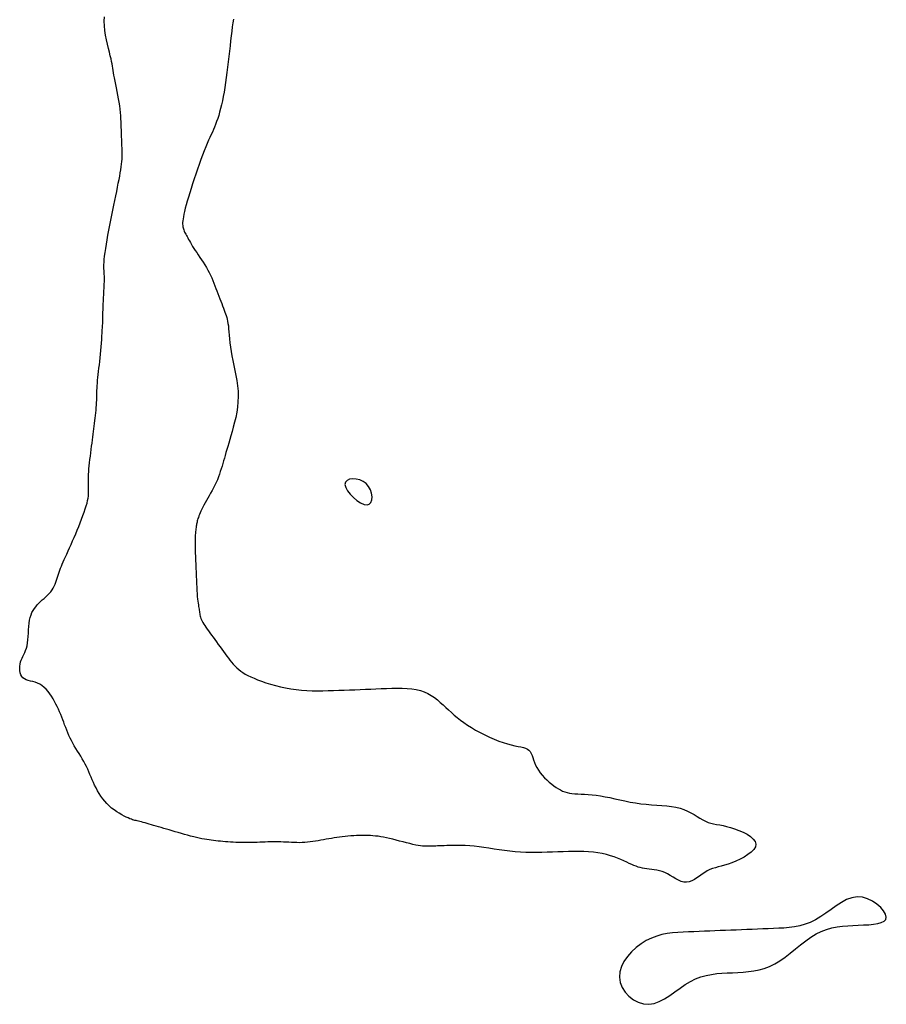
# Model space of a CAD drawing. Header units: millimetres. Extents: x 32690613 to 32693367, y 5343692 to 5344708.
# Tile 142 of 256: x 32692329 to 32692349, y 5344165 to 5344188. Entities that reach past the tile are written whole.
import ezdxf

# ---------------------------------------------------------------- set-up
doc = ezdxf.new("R2010")
doc.units = ezdxf.units.MM
doc.header["$LTSCALE"] = 20
doc.layers.add('02-DGM_HL_493.50', color=112, linetype='Continuous')

msp = doc.modelspace()

# ---------------------------------------------------------------- linework, layer by layer
at = {"layer": '02-DGM_HL_493.50', "elevation": 493.5, "flags": 128}
msp.add_lwpolyline([(32692333.788, 5344188.399), (32692333.776, 5344188.314), (32692333.763, 5344188.22), (32692333.75, 5344188.117), (32692333.737, 5344188.006), (32692333.723, 5344187.889), (32692333.71, 5344187.768), (32692333.696, 5344187.644), (32692333.682, 5344187.519), (32692333.667, 5344187.393), (32692333.652, 5344187.269), (32692333.636, 5344187.145), (32692333.62, 5344187.024), (32692333.603, 5344186.906), (32692333.586, 5344186.791), (32692333.568, 5344186.681), (32692333.549, 5344186.576), (32692333.529, 5344186.476), (32692333.508, 5344186.382), (32692333.487, 5344186.293), (32692333.464, 5344186.21), (32692333.442, 5344186.131), (32692333.418, 5344186.057), (32692333.394, 5344185.988), (32692333.37, 5344185.922), (32692333.345, 5344185.86), (32692333.319, 5344185.801), (32692333.293, 5344185.741), (32692333.265, 5344185.681), (32692333.237, 5344185.617), (32692333.206, 5344185.549), (32692333.174, 5344185.475), (32692333.139, 5344185.392), (32692333.102, 5344185.3), (32692333.064, 5344185.2), (32692333.024, 5344185.093), (32692332.983, 5344184.982), (32692332.943, 5344184.868), (32692332.903, 5344184.752), (32692332.864, 5344184.638), (32692332.827, 5344184.525), (32692332.792, 5344184.416), (32692332.759, 5344184.312), (32692332.728, 5344184.212), (32692332.701, 5344184.119), (32692332.676, 5344184.031), (32692332.655, 5344183.949), (32692332.636, 5344183.875), (32692332.621, 5344183.808), (32692332.61, 5344183.749), (32692332.602, 5344183.697), (32692332.597, 5344183.651), (32692332.594, 5344183.611), (32692332.594, 5344183.575), (32692332.596, 5344183.543), (32692332.6, 5344183.514), (32692332.606, 5344183.488), (32692332.613, 5344183.463), (32692332.621, 5344183.438), (32692332.63, 5344183.414), (32692332.641, 5344183.39), (32692332.653, 5344183.365), (32692332.666, 5344183.34), (32692332.681, 5344183.312), (32692332.697, 5344183.283), (32692332.715, 5344183.251), (32692332.734, 5344183.216), (32692332.755, 5344183.18), (32692332.778, 5344183.14), (32692332.802, 5344183.098), (32692332.829, 5344183.053), (32692332.859, 5344183.006), (32692332.891, 5344182.957), (32692332.925, 5344182.905), (32692332.962, 5344182.851), (32692333, 5344182.794), (32692333.038, 5344182.737), (32692333.077, 5344182.678), (32692333.115, 5344182.618), (32692333.152, 5344182.557), (32692333.187, 5344182.496), (32692333.219, 5344182.434), (32692333.249, 5344182.373), (32692333.278, 5344182.312), (32692333.304, 5344182.25), (32692333.329, 5344182.189), (32692333.354, 5344182.127), (32692333.377, 5344182.065), (32692333.401, 5344182.004), (32692333.424, 5344181.942), (32692333.447, 5344181.881), (32692333.47, 5344181.821), (32692333.492, 5344181.762), (32692333.513, 5344181.706), (32692333.534, 5344181.651), (32692333.553, 5344181.6), (32692333.571, 5344181.552), (32692333.588, 5344181.507), (32692333.603, 5344181.465), (32692333.617, 5344181.424), (32692333.63, 5344181.382), (32692333.641, 5344181.338), (32692333.652, 5344181.291), (32692333.661, 5344181.239), (32692333.669, 5344181.18), (32692333.676, 5344181.114), (32692333.683, 5344181.041), (32692333.69, 5344180.96), (32692333.698, 5344180.874), (32692333.708, 5344180.781), (32692333.72, 5344180.684), (32692333.734, 5344180.581), (32692333.752, 5344180.475), (32692333.774, 5344180.364), (32692333.798, 5344180.25), (32692333.823, 5344180.134), (32692333.847, 5344180.014), (32692333.868, 5344179.893), (32692333.885, 5344179.77), (32692333.897, 5344179.646), (32692333.901, 5344179.521), (32692333.896, 5344179.396), (32692333.884, 5344179.272), (32692333.865, 5344179.149), (32692333.842, 5344179.029), (32692333.815, 5344178.913), (32692333.786, 5344178.802), (32692333.757, 5344178.696), (32692333.728, 5344178.597), (32692333.702, 5344178.506), (32692333.677, 5344178.422), (32692333.655, 5344178.344), (32692333.633, 5344178.27), (32692333.613, 5344178.201), (32692333.594, 5344178.135), (32692333.575, 5344178.07), (32692333.557, 5344178.007), (32692333.538, 5344177.944), (32692333.52, 5344177.88), (32692333.5, 5344177.817), (32692333.48, 5344177.754), (32692333.458, 5344177.69), (32692333.435, 5344177.627), (32692333.41, 5344177.563), (32692333.382, 5344177.5), (32692333.352, 5344177.436), (32692333.32, 5344177.372), (32692333.287, 5344177.31), (32692333.253, 5344177.248), (32692333.219, 5344177.187), (32692333.185, 5344177.128), (32692333.153, 5344177.071), (32692333.123, 5344177.017), (32692333.095, 5344176.965), (32692333.069, 5344176.916), (32692333.046, 5344176.869), (32692333.025, 5344176.825), (32692333.007, 5344176.784), (32692332.99, 5344176.746), (32692332.976, 5344176.71), (32692332.964, 5344176.677), (32692332.953, 5344176.647), (32692332.945, 5344176.618), (32692332.938, 5344176.592), (32692332.932, 5344176.566), (32692332.926, 5344176.542), (32692332.922, 5344176.517), (32692332.918, 5344176.492), (32692332.914, 5344176.467), (32692332.909, 5344176.44), (32692332.905, 5344176.41), (32692332.901, 5344176.378), (32692332.897, 5344176.343), (32692332.893, 5344176.302), (32692332.891, 5344176.257), (32692332.888, 5344176.205), (32692332.887, 5344176.146), (32692332.887, 5344176.08), (32692332.888, 5344176.006), (32692332.889, 5344175.928), (32692332.892, 5344175.844), (32692332.895, 5344175.756), (32692332.898, 5344175.665), (32692332.901, 5344175.573), (32692332.905, 5344175.479), (32692332.909, 5344175.386), (32692332.912, 5344175.293), (32692332.916, 5344175.203), (32692332.92, 5344175.115), (32692332.924, 5344175.031), (32692332.929, 5344174.953), (32692332.934, 5344174.88), (32692332.939, 5344174.814), (32692332.945, 5344174.755), (32692332.951, 5344174.703), (32692332.957, 5344174.658), (32692332.964, 5344174.618), (32692332.97, 5344174.581), (32692332.975, 5344174.549), (32692332.981, 5344174.519), (32692332.985, 5344174.49), (32692332.989, 5344174.462), (32692332.993, 5344174.435), (32692332.997, 5344174.408), (32692333.001, 5344174.381), (32692333.007, 5344174.354), (32692333.014, 5344174.326), (32692333.024, 5344174.297), (32692333.036, 5344174.267), (32692333.051, 5344174.235), (32692333.069, 5344174.202), (32692333.091, 5344174.167), (32692333.115, 5344174.13), (32692333.142, 5344174.091), (32692333.171, 5344174.049), (32692333.203, 5344174.005), (32692333.237, 5344173.958), (32692333.273, 5344173.908), (32692333.311, 5344173.855), (32692333.351, 5344173.801), (32692333.391, 5344173.745), (32692333.432, 5344173.688), (32692333.473, 5344173.632), (32692333.514, 5344173.575), (32692333.554, 5344173.52), (32692333.593, 5344173.466), (32692333.632, 5344173.414), (32692333.67, 5344173.363), (32692333.708, 5344173.314), (32692333.747, 5344173.267), (32692333.786, 5344173.222), (32692333.827, 5344173.179), (32692333.869, 5344173.137), (32692333.914, 5344173.099), (32692333.961, 5344173.061), (32692334.012, 5344173.026), (32692334.068, 5344172.991), (32692334.13, 5344172.957), (32692334.198, 5344172.924), (32692334.274, 5344172.89), (32692334.358, 5344172.856), (32692334.452, 5344172.822), (32692334.553, 5344172.788), (32692334.662, 5344172.754), (32692334.777, 5344172.723), (32692334.896, 5344172.693), (32692335.018, 5344172.666), (32692335.143, 5344172.643), (32692335.268, 5344172.625), (32692335.394, 5344172.612), (32692335.519, 5344172.603), (32692335.645, 5344172.598), (32692335.77, 5344172.596), (32692335.895, 5344172.597), (32692336.02, 5344172.6), (32692336.145, 5344172.604), (32692336.27, 5344172.609), (32692336.394, 5344172.613), (32692336.519, 5344172.618), (32692336.644, 5344172.623), (32692336.769, 5344172.628), (32692336.894, 5344172.633), (32692337.019, 5344172.638), (32692337.144, 5344172.643), (32692337.269, 5344172.648), (32692337.394, 5344172.652), (32692337.517, 5344172.656), (32692337.639, 5344172.658), (32692337.758, 5344172.656), (32692337.874, 5344172.651), (32692337.985, 5344172.64), (32692338.09, 5344172.624), (32692338.188, 5344172.6), (32692338.279, 5344172.569), (32692338.364, 5344172.53), (32692338.443, 5344172.486), (32692338.518, 5344172.436), (32692338.588, 5344172.382), (32692338.656, 5344172.325), (32692338.722, 5344172.266), (32692338.787, 5344172.207), (32692338.852, 5344172.147), (32692338.918, 5344172.087), (32692338.986, 5344172.027), (32692339.057, 5344171.967), (32692339.132, 5344171.907), (32692339.212, 5344171.848), (32692339.297, 5344171.789), (32692339.39, 5344171.73), (32692339.489, 5344171.671), (32692339.595, 5344171.614), (32692339.704, 5344171.559), (32692339.815, 5344171.507), (32692339.926, 5344171.458), (32692340.035, 5344171.415), (32692340.14, 5344171.377), (32692340.239, 5344171.346), (32692340.329, 5344171.322), (32692340.412, 5344171.303), (32692340.487, 5344171.288), (32692340.554, 5344171.275), (32692340.613, 5344171.261), (32692340.665, 5344171.245), (32692340.708, 5344171.225), (32692340.745, 5344171.199), (32692340.774, 5344171.165), (32692340.797, 5344171.124), (32692340.817, 5344171.077), (32692340.835, 5344171.025), (32692340.853, 5344170.969), (32692340.873, 5344170.911), (32692340.897, 5344170.85), (32692340.928, 5344170.789), (32692340.965, 5344170.728), (32692341.009, 5344170.668), (32692341.058, 5344170.609), (32692341.11, 5344170.553), (32692341.166, 5344170.499), (32692341.222, 5344170.449), (32692341.279, 5344170.402), (32692341.333, 5344170.36), (32692341.386, 5344170.323), (32692341.437, 5344170.291), (32692341.486, 5344170.263), (32692341.536, 5344170.239), (32692341.587, 5344170.22), (32692341.641, 5344170.204), (32692341.697, 5344170.192), (32692341.757, 5344170.182), (32692341.823, 5344170.175), (32692341.893, 5344170.17), (32692341.969, 5344170.166), (32692342.05, 5344170.162), (32692342.136, 5344170.157), (32692342.228, 5344170.15), (32692342.325, 5344170.139), (32692342.427, 5344170.125), (32692342.534, 5344170.106), (32692342.646, 5344170.083), (32692342.763, 5344170.058), (32692342.882, 5344170.031), (32692343.004, 5344170.005), (32692343.128, 5344169.98), (32692343.254, 5344169.958), (32692343.379, 5344169.94), (32692343.505, 5344169.926), (32692343.629, 5344169.916), (32692343.751, 5344169.908), (32692343.871, 5344169.9), (32692343.986, 5344169.89), (32692344.097, 5344169.878), (32692344.202, 5344169.86), (32692344.301, 5344169.837), (32692344.392, 5344169.805), (32692344.477, 5344169.768), (32692344.556, 5344169.726), (32692344.63, 5344169.683), (32692344.7, 5344169.639), (32692344.767, 5344169.597), (32692344.833, 5344169.559), (32692344.897, 5344169.526), (32692344.96, 5344169.501), (32692345.025, 5344169.482), (32692345.091, 5344169.467), (32692345.16, 5344169.453), (32692345.233, 5344169.44), (32692345.311, 5344169.425), (32692345.395, 5344169.407), (32692345.486, 5344169.383), (32692345.584, 5344169.351), (32692345.685, 5344169.314), (32692345.785, 5344169.27), (32692345.878, 5344169.221), (32692345.959, 5344169.167), (32692346.024, 5344169.11), (32692346.068, 5344169.051), (32692346.085, 5344168.989), (32692346.073, 5344168.926), (32692346.034, 5344168.863), (32692345.974, 5344168.801), (32692345.897, 5344168.742), (32692345.808, 5344168.686), (32692345.712, 5344168.634), (32692345.614, 5344168.589), (32692345.518, 5344168.55), (32692345.43, 5344168.519), (32692345.347, 5344168.494), (32692345.271, 5344168.473), (32692345.199, 5344168.454), (32692345.131, 5344168.435), (32692345.066, 5344168.415), (32692345.004, 5344168.391), (32692344.942, 5344168.361), (32692344.881, 5344168.324), (32692344.82, 5344168.282), (32692344.759, 5344168.238), (32692344.698, 5344168.195), (32692344.637, 5344168.156), (32692344.576, 5344168.123), (32692344.514, 5344168.101), (32692344.452, 5344168.091), (32692344.389, 5344168.096), (32692344.326, 5344168.114), (32692344.263, 5344168.141), (32692344.199, 5344168.175), (32692344.135, 5344168.213), (32692344.071, 5344168.252), (32692344.007, 5344168.289), (32692343.943, 5344168.322), (32692343.879, 5344168.347), (32692343.816, 5344168.365), (32692343.754, 5344168.379), (32692343.693, 5344168.388), (32692343.634, 5344168.395), (32692343.576, 5344168.401), (32692343.52, 5344168.407), (32692343.467, 5344168.414), (32692343.415, 5344168.424), (32692343.365, 5344168.436), (32692343.316, 5344168.451), (32692343.266, 5344168.469), (32692343.215, 5344168.489), (32692343.162, 5344168.512), (32692343.105, 5344168.537), (32692343.044, 5344168.564), (32692342.977, 5344168.594), (32692342.906, 5344168.625), (32692342.829, 5344168.657), (32692342.747, 5344168.688), (32692342.66, 5344168.718), (32692342.568, 5344168.745), (32692342.47, 5344168.769), (32692342.368, 5344168.788), (32692342.261, 5344168.802), (32692342.149, 5344168.812), (32692342.033, 5344168.817), (32692341.915, 5344168.819), (32692341.794, 5344168.818), (32692341.671, 5344168.816), (32692341.547, 5344168.812), (32692341.422, 5344168.807), (32692341.297, 5344168.802), (32692341.172, 5344168.798), (32692341.047, 5344168.794), (32692340.922, 5344168.793), (32692340.797, 5344168.793), (32692340.672, 5344168.795), (32692340.547, 5344168.801), (32692340.421, 5344168.809), (32692340.296, 5344168.822), (32692340.17, 5344168.837), (32692340.046, 5344168.855), (32692339.923, 5344168.873), (32692339.803, 5344168.892), (32692339.684, 5344168.91), (32692339.569, 5344168.926), (32692339.457, 5344168.939), (32692339.349, 5344168.948), (32692339.246, 5344168.954), (32692339.148, 5344168.958), (32692339.055, 5344168.959), (32692338.968, 5344168.959), (32692338.887, 5344168.957), (32692338.814, 5344168.955), (32692338.748, 5344168.953), (32692338.689, 5344168.95), (32692338.637, 5344168.948), (32692338.591, 5344168.946), (32692338.55, 5344168.945), (32692338.513, 5344168.943), (32692338.478, 5344168.942), (32692338.446, 5344168.941), (32692338.414, 5344168.94), (32692338.383, 5344168.938), (32692338.351, 5344168.938), (32692338.316, 5344168.938), (32692338.279, 5344168.939), (32692338.238, 5344168.943), (32692338.191, 5344168.948), (32692338.139, 5344168.957), (32692338.08, 5344168.968), (32692338.013, 5344168.983), (32692337.94, 5344169.001), (32692337.862, 5344169.02), (32692337.781, 5344169.041), (32692337.699, 5344169.063), (32692337.617, 5344169.084), (32692337.537, 5344169.104), (32692337.46, 5344169.123), (32692337.388, 5344169.139), (32692337.32, 5344169.152), (32692337.256, 5344169.163), (32692337.194, 5344169.173), (32692337.133, 5344169.18), (32692337.073, 5344169.185), (32692337.013, 5344169.189), (32692336.951, 5344169.192), (32692336.887, 5344169.194), (32692336.822, 5344169.194), (32692336.755, 5344169.193), (32692336.688, 5344169.191), (32692336.619, 5344169.188), (32692336.551, 5344169.183), (32692336.483, 5344169.178), (32692336.416, 5344169.171), (32692336.35, 5344169.164), (32692336.284, 5344169.155), (32692336.22, 5344169.146), (32692336.157, 5344169.136), (32692336.094, 5344169.125), (32692336.031, 5344169.114), (32692335.969, 5344169.103), (32692335.907, 5344169.092), (32692335.845, 5344169.08), (32692335.782, 5344169.069), (32692335.72, 5344169.059), (32692335.658, 5344169.049), (32692335.596, 5344169.041), (32692335.534, 5344169.034), (32692335.471, 5344169.028), (32692335.409, 5344169.025), (32692335.346, 5344169.023), (32692335.284, 5344169.024), (32692335.221, 5344169.025), (32692335.159, 5344169.028), (32692335.096, 5344169.032), (32692335.033, 5344169.035), (32692334.97, 5344169.038), (32692334.908, 5344169.041), (32692334.845, 5344169.042), (32692334.783, 5344169.043), (32692334.72, 5344169.042), (32692334.658, 5344169.041), (32692334.595, 5344169.04), (32692334.533, 5344169.038), (32692334.47, 5344169.036), (32692334.408, 5344169.033), (32692334.345, 5344169.031), (32692334.283, 5344169.028), (32692334.22, 5344169.026), (32692334.158, 5344169.025), (32692334.095, 5344169.024), (32692334.033, 5344169.024), (32692333.97, 5344169.024), (32692333.908, 5344169.026), (32692333.845, 5344169.028), (32692333.783, 5344169.032), (32692333.721, 5344169.036), (32692333.66, 5344169.041), (32692333.599, 5344169.046), (32692333.54, 5344169.052), (32692333.483, 5344169.058), (32692333.427, 5344169.063), (32692333.373, 5344169.069), (32692333.32, 5344169.075), (32692333.267, 5344169.081), (32692333.215, 5344169.088), (32692333.161, 5344169.096), (32692333.105, 5344169.105), (32692333.048, 5344169.116), (32692332.986, 5344169.129), (32692332.921, 5344169.144), (32692332.853, 5344169.16), (32692332.782, 5344169.179), (32692332.71, 5344169.199), (32692332.636, 5344169.219), (32692332.563, 5344169.24), (32692332.489, 5344169.261), (32692332.417, 5344169.282), (32692332.347, 5344169.302), (32692332.279, 5344169.322), (32692332.213, 5344169.341), (32692332.148, 5344169.36), (32692332.086, 5344169.378), (32692332.026, 5344169.396), (32692331.968, 5344169.413), (32692331.911, 5344169.429), (32692331.857, 5344169.445), (32692331.805, 5344169.46), (32692331.755, 5344169.474), (32692331.708, 5344169.488), (32692331.664, 5344169.5), (32692331.624, 5344169.511), (32692331.586, 5344169.521), (32692331.553, 5344169.529), (32692331.523, 5344169.536), (32692331.496, 5344169.543), (32692331.47, 5344169.549), (32692331.444, 5344169.556), (32692331.417, 5344169.564), (32692331.387, 5344169.574), (32692331.353, 5344169.588), (32692331.313, 5344169.605), (32692331.267, 5344169.626), (32692331.216, 5344169.651), (32692331.16, 5344169.681), (32692331.102, 5344169.714), (32692331.042, 5344169.752), (32692330.982, 5344169.794), (32692330.922, 5344169.839), (32692330.865, 5344169.889), (32692330.811, 5344169.942), (32692330.761, 5344169.999), (32692330.714, 5344170.058), (32692330.67, 5344170.119), (32692330.629, 5344170.182), (32692330.591, 5344170.246), (32692330.556, 5344170.311), (32692330.523, 5344170.375), (32692330.494, 5344170.439), (32692330.466, 5344170.502), (32692330.439, 5344170.565), (32692330.413, 5344170.627), (32692330.387, 5344170.69), (32692330.36, 5344170.751), (32692330.332, 5344170.813), (32692330.301, 5344170.874), (32692330.267, 5344170.935), (32692330.232, 5344170.997), (32692330.194, 5344171.058), (32692330.156, 5344171.119), (32692330.117, 5344171.18), (32692330.079, 5344171.241), (32692330.043, 5344171.302), (32692330.008, 5344171.363), (32692329.975, 5344171.424), (32692329.945, 5344171.486), (32692329.917, 5344171.547), (32692329.891, 5344171.609), (32692329.865, 5344171.67), (32692329.841, 5344171.732), (32692329.817, 5344171.794), (32692329.794, 5344171.855), (32692329.771, 5344171.917), (32692329.747, 5344171.978), (32692329.723, 5344172.04), (32692329.698, 5344172.102), (32692329.671, 5344172.163), (32692329.643, 5344172.225), (32692329.613, 5344172.286), (32692329.58, 5344172.347), (32692329.545, 5344172.408), (32692329.508, 5344172.468), (32692329.468, 5344172.526), (32692329.425, 5344172.581), (32692329.38, 5344172.632), (32692329.333, 5344172.678), (32692329.283, 5344172.718), (32692329.231, 5344172.751), (32692329.177, 5344172.776), (32692329.121, 5344172.796), (32692329.066, 5344172.812), (32692329.013, 5344172.825), (32692328.961, 5344172.839), (32692328.914, 5344172.855), (32692328.872, 5344172.876), (32692328.836, 5344172.902), (32692328.807, 5344172.936), (32692328.785, 5344172.976), (32692328.77, 5344173.022), (32692328.761, 5344173.071), (32692328.758, 5344173.122), (32692328.761, 5344173.175), (32692328.768, 5344173.226), (32692328.78, 5344173.275), (32692328.795, 5344173.321), (32692328.814, 5344173.364), (32692328.834, 5344173.407), (32692328.856, 5344173.45), (32692328.878, 5344173.495), (32692328.898, 5344173.544), (32692328.916, 5344173.597), (32692328.931, 5344173.656), (32692328.943, 5344173.723), (32692328.951, 5344173.795), (32692328.957, 5344173.872), (32692328.962, 5344173.951), (32692328.966, 5344174.031), (32692328.972, 5344174.109), (32692328.98, 5344174.185), (32692328.991, 5344174.256), (32692329.006, 5344174.321), (32692329.025, 5344174.381), (32692329.048, 5344174.435), (32692329.074, 5344174.486), (32692329.104, 5344174.532), (32692329.136, 5344174.576), (32692329.171, 5344174.617), (32692329.209, 5344174.657), (32692329.249, 5344174.695), (32692329.291, 5344174.733), (32692329.333, 5344174.771), (32692329.375, 5344174.809), (32692329.416, 5344174.848), (32692329.455, 5344174.887), (32692329.49, 5344174.927), (32692329.522, 5344174.969), (32692329.55, 5344175.013), (32692329.573, 5344175.058), (32692329.593, 5344175.105), (32692329.61, 5344175.152), (32692329.626, 5344175.2), (32692329.64, 5344175.247), (32692329.655, 5344175.295), (32692329.669, 5344175.342), (32692329.684, 5344175.388), (32692329.701, 5344175.434), (32692329.719, 5344175.48), (32692329.739, 5344175.528), (32692329.76, 5344175.578), (32692329.784, 5344175.631), (32692329.809, 5344175.688), (32692329.837, 5344175.749), (32692329.866, 5344175.815), (32692329.898, 5344175.886), (32692329.932, 5344175.961), (32692329.967, 5344176.039), (32692330.003, 5344176.121), (32692330.039, 5344176.205), (32692330.076, 5344176.29), (32692330.112, 5344176.377), (32692330.148, 5344176.464), (32692330.183, 5344176.55), (32692330.216, 5344176.636), (32692330.248, 5344176.719), (32692330.276, 5344176.799), (32692330.302, 5344176.876), (32692330.325, 5344176.948), (32692330.343, 5344177.014), (32692330.357, 5344177.074), (32692330.368, 5344177.128), (32692330.374, 5344177.178), (32692330.379, 5344177.224), (32692330.381, 5344177.266), (32692330.381, 5344177.306), (32692330.38, 5344177.345), (32692330.379, 5344177.382), (32692330.377, 5344177.42), (32692330.376, 5344177.458), (32692330.375, 5344177.498), (32692330.375, 5344177.541), (32692330.376, 5344177.586), (32692330.377, 5344177.635), (32692330.38, 5344177.69), (32692330.384, 5344177.749), (32692330.389, 5344177.815), (32692330.396, 5344177.886), (32692330.404, 5344177.961), (32692330.413, 5344178.038), (32692330.423, 5344178.117), (32692330.432, 5344178.197), (32692330.442, 5344178.276), (32692330.452, 5344178.353), (32692330.461, 5344178.426), (32692330.47, 5344178.498), (32692330.479, 5344178.566), (32692330.488, 5344178.633), (32692330.496, 5344178.699), (32692330.504, 5344178.763), (32692330.512, 5344178.826), (32692330.52, 5344178.889), (32692330.528, 5344178.952), (32692330.536, 5344179.014), (32692330.543, 5344179.077), (32692330.55, 5344179.139), (32692330.557, 5344179.2), (32692330.562, 5344179.26), (32692330.567, 5344179.319), (32692330.57, 5344179.377), (32692330.573, 5344179.434), (32692330.574, 5344179.49), (32692330.575, 5344179.546), (32692330.576, 5344179.602), (32692330.577, 5344179.658), (32692330.579, 5344179.716), (32692330.582, 5344179.775), (32692330.586, 5344179.837), (32692330.591, 5344179.901), (32692330.599, 5344179.968), (32692330.607, 5344180.037), (32692330.616, 5344180.109), (32692330.625, 5344180.185), (32692330.635, 5344180.263), (32692330.644, 5344180.344), (32692330.654, 5344180.428), (32692330.662, 5344180.514), (32692330.67, 5344180.603), (32692330.677, 5344180.691), (32692330.683, 5344180.778), (32692330.689, 5344180.862), (32692330.694, 5344180.942), (32692330.699, 5344181.016), (32692330.703, 5344181.083), (32692330.707, 5344181.141), (32692330.71, 5344181.192), (32692330.712, 5344181.237), (32692330.714, 5344181.275), (32692330.716, 5344181.309), (32692330.717, 5344181.34), (32692330.718, 5344181.368), (32692330.719, 5344181.395), (32692330.719, 5344181.421), (32692330.719, 5344181.449), (32692330.719, 5344181.478), (32692330.719, 5344181.511), (32692330.72, 5344181.548), (32692330.721, 5344181.591), (32692330.723, 5344181.641), (32692330.725, 5344181.699), (32692330.729, 5344181.766), (32692330.733, 5344181.84), (32692330.738, 5344181.919), (32692330.742, 5344181.999), (32692330.746, 5344182.08), (32692330.749, 5344182.157), (32692330.751, 5344182.23), (32692330.752, 5344182.295), (32692330.751, 5344182.351), (32692330.749, 5344182.399), (32692330.746, 5344182.443), (32692330.743, 5344182.484), (32692330.74, 5344182.526), (32692330.739, 5344182.57), (32692330.74, 5344182.62), (32692330.743, 5344182.678), (32692330.749, 5344182.746), (32692330.757, 5344182.823), (32692330.769, 5344182.909), (32692330.783, 5344183.003), (32692330.799, 5344183.103), (32692330.816, 5344183.209), (32692330.836, 5344183.319), (32692330.857, 5344183.433), (32692330.879, 5344183.55), (32692330.902, 5344183.668), (32692330.925, 5344183.787), (32692330.949, 5344183.905), (32692330.973, 5344184.021), (32692330.996, 5344184.134), (32692331.019, 5344184.243), (32692331.041, 5344184.347), (32692331.061, 5344184.445), (32692331.08, 5344184.536), (32692331.097, 5344184.623), (32692331.113, 5344184.704), (32692331.127, 5344184.78), (32692331.139, 5344184.853), (32692331.149, 5344184.921), (32692331.157, 5344184.985), (32692331.163, 5344185.046), (32692331.167, 5344185.105), (32692331.17, 5344185.161), (32692331.17, 5344185.215), (32692331.17, 5344185.267), (32692331.169, 5344185.319), (32692331.167, 5344185.369), (32692331.166, 5344185.419), (32692331.164, 5344185.469), (32692331.162, 5344185.52), (32692331.16, 5344185.571), (32692331.158, 5344185.623), (32692331.155, 5344185.677), (32692331.153, 5344185.733), (32692331.151, 5344185.791), (32692331.149, 5344185.852), (32692331.146, 5344185.916), (32692331.143, 5344185.983), (32692331.139, 5344186.053), (32692331.135, 5344186.126), (32692331.129, 5344186.201), (32692331.121, 5344186.279), (32692331.112, 5344186.36), (32692331.101, 5344186.442), (32692331.087, 5344186.527), (32692331.071, 5344186.613), (32692331.054, 5344186.699), (32692331.037, 5344186.783), (32692331.02, 5344186.864), (32692331.004, 5344186.942), (32692330.989, 5344187.014), (32692330.976, 5344187.08), (32692330.965, 5344187.138), (32692330.956, 5344187.192), (32692330.948, 5344187.242), (32692330.94, 5344187.292), (32692330.931, 5344187.344), (32692330.921, 5344187.4), (32692330.908, 5344187.463), (32692330.891, 5344187.535), (32692330.871, 5344187.618), (32692330.847, 5344187.71), (32692330.823, 5344187.81), (32692330.8, 5344187.915), (32692330.779, 5344188.024), (32692330.762, 5344188.134), (32692330.751, 5344188.243), (32692330.748, 5344188.349), (32692330.754, 5344188.451)], dxfattribs=at)
for points in [[(32692336.933, 5344176.971), (32692336.987, 5344176.988), (32692337.025, 5344177.029), (32692337.046, 5344177.09), (32692337.051, 5344177.163), (32692337.04, 5344177.244), (32692337.013, 5344177.326), (32692336.971, 5344177.404), (32692336.914, 5344177.471), (32692336.842, 5344177.523), (32692336.762, 5344177.559), (32692336.678, 5344177.579), (32692336.596, 5344177.583), (32692336.524, 5344177.573), (32692336.465, 5344177.547), (32692336.426, 5344177.506), (32692336.414, 5344177.451), (32692336.431, 5344177.383), (32692336.474, 5344177.305), (32692336.537, 5344177.224), (32692336.614, 5344177.146), (32692336.697, 5344177.076), (32692336.783, 5344177.02), (32692336.863, 5344176.983)], [(32692348.469, 5344167.748), (32692348.344, 5344167.728), (32692348.221, 5344167.683), (32692348.098, 5344167.619), (32692347.976, 5344167.541), (32692347.855, 5344167.455), (32692347.733, 5344167.367), (32692347.611, 5344167.283), (32692347.489, 5344167.209), (32692347.366, 5344167.149), (32692347.243, 5344167.103), (32692347.119, 5344167.069), (32692346.995, 5344167.044), (32692346.871, 5344167.027), (32692346.746, 5344167.016), (32692346.621, 5344167.009), (32692346.496, 5344167.004), (32692346.371, 5344166.999), (32692346.246, 5344166.994), (32692346.122, 5344166.989), (32692345.997, 5344166.984), (32692345.872, 5344166.979), (32692345.747, 5344166.974), (32692345.622, 5344166.969), (32692345.497, 5344166.965), (32692345.372, 5344166.96), (32692345.247, 5344166.955), (32692345.122, 5344166.95), (32692344.997, 5344166.945), (32692344.872, 5344166.94), (32692344.748, 5344166.935), (32692344.623, 5344166.93), (32692344.498, 5344166.925), (32692344.373, 5344166.92), (32692344.248, 5344166.913), (32692344.123, 5344166.902), (32692343.999, 5344166.885), (32692343.875, 5344166.86), (32692343.751, 5344166.826), (32692343.628, 5344166.78), (32692343.505, 5344166.72), (32692343.383, 5344166.645), (32692343.266, 5344166.557), (32692343.158, 5344166.457), (32692343.061, 5344166.348), (32692342.98, 5344166.232), (32692342.919, 5344166.111), (32692342.881, 5344165.986), (32692342.871, 5344165.861), (32692342.891, 5344165.738), (32692342.938, 5344165.619), (32692343.008, 5344165.509), (32692343.097, 5344165.411), (32692343.202, 5344165.33), (32692343.317, 5344165.269), (32692343.439, 5344165.231), (32692343.564, 5344165.221), (32692343.688, 5344165.241), (32692343.811, 5344165.285), (32692343.934, 5344165.35), (32692344.056, 5344165.428), (32692344.178, 5344165.514), (32692344.299, 5344165.602), (32692344.421, 5344165.686), (32692344.543, 5344165.76), (32692344.666, 5344165.82), (32692344.789, 5344165.866), (32692344.913, 5344165.9), (32692345.037, 5344165.925), (32692345.162, 5344165.942), (32692345.286, 5344165.953), (32692345.411, 5344165.96), (32692345.536, 5344165.965), (32692345.661, 5344165.97), (32692345.786, 5344165.978), (32692345.91, 5344165.989), (32692346.035, 5344166.006), (32692346.159, 5344166.03), (32692346.283, 5344166.065), (32692346.406, 5344166.111), (32692346.529, 5344166.171), (32692346.651, 5344166.245), (32692346.773, 5344166.332), (32692346.894, 5344166.426), (32692347.015, 5344166.523), (32692347.137, 5344166.621), (32692347.258, 5344166.715), (32692347.38, 5344166.802), (32692347.502, 5344166.876), (32692347.625, 5344166.936), (32692347.748, 5344166.982), (32692347.872, 5344167.017), (32692347.996, 5344167.041), (32692348.12, 5344167.058), (32692348.245, 5344167.069), (32692348.37, 5344167.076), (32692348.495, 5344167.082), (32692348.619, 5344167.087), (32692348.739, 5344167.094), (32692348.852, 5344167.104), (32692348.952, 5344167.12), (32692349.036, 5344167.144), (32692349.101, 5344167.176), (32692349.142, 5344167.219), (32692349.154, 5344167.274), (32692349.137, 5344167.343), (32692349.091, 5344167.42), (32692349.022, 5344167.501), (32692348.934, 5344167.578), (32692348.83, 5344167.648), (32692348.715, 5344167.703), (32692348.593, 5344167.738)]]:
    msp.add_lwpolyline(points, close=True, dxfattribs=at)

doc.saveas('drawing.dxf')
